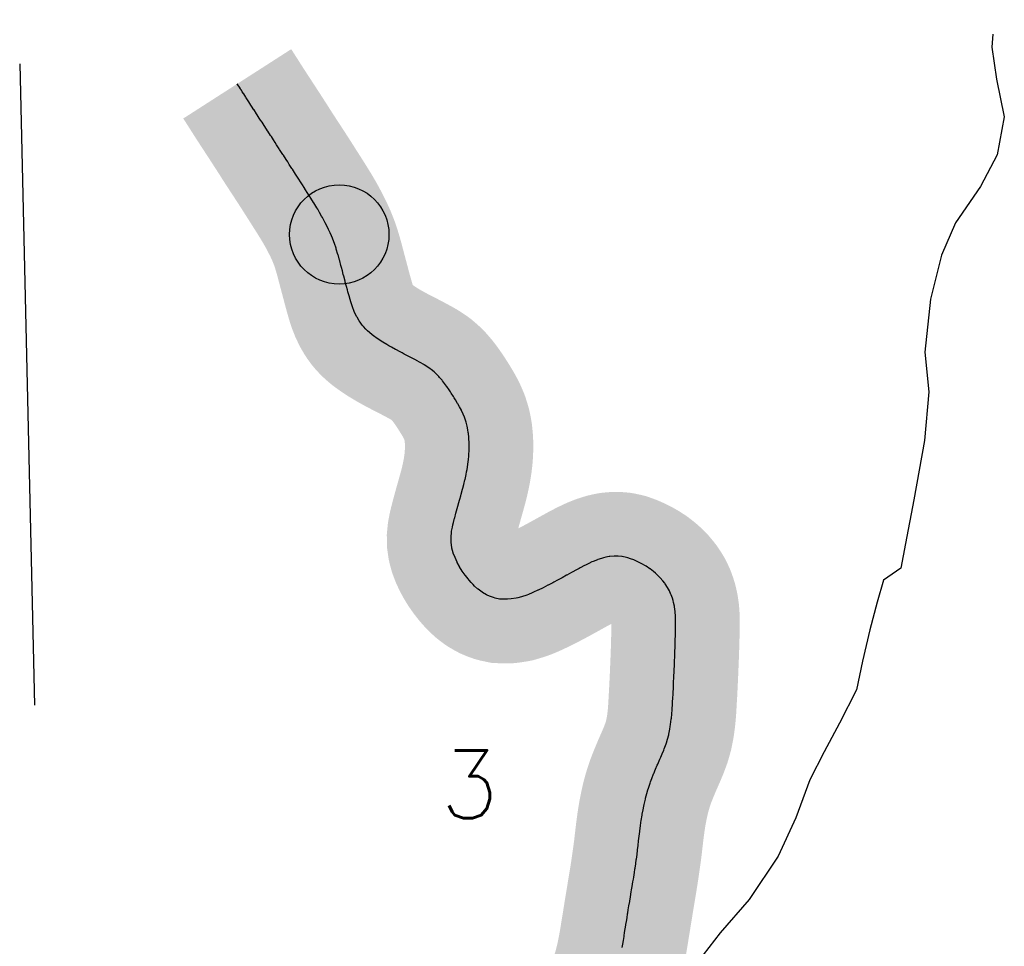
# Model space of a CAD drawing. Header units: feet. Extents: x 18803 to 104580, y -6601 to 116448.
# Tile 54 of 95: x 34342 to 38179, y 111957 to 115568. Entities that reach past the tile are written whole.
import ezdxf

# ---------------------------------------------------------------- set-up
doc = ezdxf.new("R2010")
doc.units = ezdxf.units.FT
doc.header["$LTSCALE"] = 100
doc.header["$MEASUREMENT"] = 0
doc.linetypes.add('DASHED', pattern=[0.75, 0.5, -0.25])
doc.layers.get('0').update_dxf_attribs({"color": 253})
for name, color, linetype in [('ELPC BOLD TITLE SHEET', 3, 'Continuous'), ('ELPC-XIST', 6, 'Continuous'), ('ELRGOV-SECTION', 253, 'DASHED'), ('ESR-MONS', 2, 'Continuous'), ('ET-SEC NUMBS', 253, 'Continuous'), ('SL-VICINITY MAP', 2, 'Continuous')]:
    doc.layers.add(name, color=color, linetype=linetype)
doc.styles.add('L2640', font='simplex.shx', dxfattribs={"height": 264})

# ---------------------------------------------------------------- blocks, each defined once
blk = doc.blocks.new('escor')
h = blk.add_hatch(color=155)
edge = h.paths.add_edge_path()
edge.add_arc((0, 0), 0.07333333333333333, 0, 360)
blk.add_circle((0, 0), 0.07333333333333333)

msp = doc.modelspace()

# ---------------------------------------------------------------- linework, layer by layer
at = {"layer": 'ELPC BOLD TITLE SHEET', "const_width": 500}
msp.add_lwpolyline([(36575.29353659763, 111704.5787078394), (36586.25096192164, 111717.4465250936), (36594.83213258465, 111727.4185110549), (36597.07441522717, 111730.1790399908), (36606.97685061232, 111742.5767950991), (36616.36087625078, 111754.8362950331), (36624.28946804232, 111766.50200505), (36632.08964481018, 111778.5804205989), (36637.35471465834, 111787.1072995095), (36639.45807423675, 111791.0961242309), (36646.00429565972, 111804.1340380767), (36651.94219797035, 111816.7079748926), (36655.17611000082, 111823.9182183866), (36656.98500776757, 111828.6887840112), (36661.9719985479, 111842.4738812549), (36666.68998090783, 111856.7838790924), (36669.18832052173, 111864.846643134), (36671.02841400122, 111871.5236751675), (36675.01291600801, 111886.664387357), (36678.93648444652, 111902.0369543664), (36680.31866962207, 111907.7249062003), (36682.44563695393, 111917.6423707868), (36685.78299282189, 111933.4585647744), (36688.92160400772, 111949.1220196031), (36689.54769549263, 111952.432922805), (36691.71554488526, 111964.7681946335), (36694.35781265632, 111980.2220368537), (36696.907887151, 111995.6757590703), (36697.22356200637, 111997.5341424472), (36699.32026898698, 112010.5629358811), (36701.66103403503, 112025.2435328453), (36704.04772910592, 112039.5311733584), (36704.5539020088, 112042.6424266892), (36706.40712497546, 112053.8352289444), (36708.68355383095, 112068.348599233), (36711.06036570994, 112083.2369857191), (36711.81375223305, 112087.8372390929), (36713.56390094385, 112098.7356341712), (36716.22862812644, 112114.9955541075), (36719.08125639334, 112132.2389052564), (36719.19991451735, 112132.9684762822), (36722.08779249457, 112150.4670399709), (36725.24759766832, 112169.8155835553), (36726.43111258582, 112176.897244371), (36728.55639836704, 112189.6224497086), (36731.69770104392, 112208.6247907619), (36733.25779750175, 112218.3296964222), (36734.56949003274, 112226.6854765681), (36737.32272480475, 112244.1934521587), (36739.42133719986, 112257.4450600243), (36739.99722339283, 112261.3782683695), (36742.48565983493, 112278.8670271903), (36744.76497575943, 112294.8399492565), (36745.06160423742, 112296.9335525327), (36747.58780007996, 112315.2150292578), (36749.73777972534, 112331.37461693), (36749.95806868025, 112333.079555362), (36752.13107376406, 112350.5491359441), (36754.03181363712, 112367.8997223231), (36756.23788066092, 112386.6106577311), (36758.31483291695, 112404.1911173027), (36758.60351211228, 112406.5348368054), (36761.26137116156, 112426.8468769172), (36762.97019777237, 112439.2295307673), (36764.15817256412, 112447.2669337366), (36767.35712889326, 112467.7073462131), (36768.02028944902, 112471.6875471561), (36771.11631387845, 112488.4053041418), (36773.99188936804, 112502.944627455), (36775.39729060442, 112509.5485773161), (36780.17763351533, 112530.9756039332), (36781.09384088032, 112534.8062374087), (36785.69658914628, 112552.2100942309), (36789.81824877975, 112566.4295232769), (36791.81372954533, 112572.7767085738), (36798.30930247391, 112592.5966615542), (36800.18750954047, 112598.0255868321), (36805.28886243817, 112611.5071629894), (36812.45777915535, 112629.5939904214), (36812.66346671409, 112630.0982622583), (36820.06766843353, 112647.7555793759), (36826.23204694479, 112662.4875488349), (36828.11055757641, 112666.782442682), (36836.86141206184, 112686.7266794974), (36839.85319039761, 112693.5762152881), (36845.42890557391, 112706.5526761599), (36851.47803052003, 112721.071401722), (36853.45411365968, 112726.1634934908), (36860.69609404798, 112745.5798255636), (36862.20651749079, 112749.8471822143), (36866.65724905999, 112764.7143235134), (36871.00373540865, 112780.8399897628), (36871.62786965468, 112783.622333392), (36875.43352183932, 112802.7072744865), (36877.32405622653, 112813.5557086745), (36878.57561973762, 112821.9882273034), (36881.14368848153, 112841.6581291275), (36881.70475573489, 112846.5272359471), (36883.15779469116, 112861.3350136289), (36884.54796688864, 112879.3727868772), (36884.6662783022, 112881.1755212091), (36885.82317429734, 112901.2911629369), (36886.49233073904, 112912.7365084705), (36886.96461104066, 112921.7983178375), (36888.20325389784, 112942.5100727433), (36888.43462745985, 112946.7310725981), (36889.27413746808, 112963.3332675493), (36889.98608805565, 112977.9153934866), (36890.29705301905, 112984.5837144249), (36891.29502986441, 113005.9970828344), (36891.40437720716, 113008.314092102), (36892.24428753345, 113027.3980595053), (36892.62539035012, 113036.8026035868), (36893.08579284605, 113048.1564070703), (36893.77740073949, 113065.2873448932), (36893.8902782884, 113067.7606634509), (36894.62876229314, 113086.2294124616), (36894.96115149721, 113094.420745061), (36895.30266043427, 113104.751835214), (36895.30365832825, 113104.7841690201), (36895.3047177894, 113104.8162259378), (36895.88920642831, 113123.7572053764), (36895.92579791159, 113124.944622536), (36896.47373619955, 113143.0721979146), (36896.81805841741, 113156.3288180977), (36897.02875968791, 113162.779390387), (36897.62550538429, 113182.8844270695), (36897.68913278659, 113185.2241822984), (36898.04374731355, 113203.116541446), (36898.17774107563, 113213.2172634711), (36898.05457309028, 113223.2891136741), (36897.68240362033, 113239.4920767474), (36897.52411320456, 113242.9543478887), (36896.21256609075, 113261.5986027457), (36893.63872447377, 113280.0441939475), (36893.17507240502, 113282.6716542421), (36889.92821723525, 113297.3221862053), (36888.10350930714, 113304.5036472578), (36885.27842325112, 113313.6325628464), (36880.7108922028, 113326.7790693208), (36879.94904451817, 113328.6736842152), (36873.66632246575, 113342.3639000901), (36870.06718148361, 113349.3557980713), (36866.31709304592, 113355.6310239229), (36857.56580058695, 113369.0962951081), (36855.5037878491, 113372.0550718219), (36847.69176604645, 113381.8871752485), (36838.28123518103, 113393.1128402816), (36837.04675199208, 113394.3921199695), (36824.74404098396, 113406.3436066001), (36819.30118270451, 113411.3434307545), (36811.40106691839, 113417.9809839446), (36798.85362602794, 113427.7450347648), (36797.60761420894, 113428.6202331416), (36783.31832410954, 113437.9580101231), (36777.60181814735, 113441.4058327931), (36768.61754345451, 113446.4781201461), (36756.52326221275, 113452.8446460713), (36753.48007040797, 113454.3429990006), (36737.88188092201, 113461.5248110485), (36734.86400109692, 113462.8231211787), (36722.09793206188, 113467.7084294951), (36712.0119620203, 113471.1780633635), (36706.25137773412, 113472.65748413), (36690.29063593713, 113476.0112919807), (36688.02980199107, 113476.3847405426), (36674.2581326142, 113477.538052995), (36663.17932215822, 113477.9032523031), (36658.22149745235, 113477.7111675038), (36642.23512387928, 113476.3798602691), (36639.21159038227, 113475.9481827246), (36626.1786116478, 113473.3326341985), (36617.23512384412, 113471.2091506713), (36609.68172512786, 113469.0101230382), (36595.1178824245, 113464.2772601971), (36593.07337580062, 113463.5184972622), (36576.42517287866, 113456.8198174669), (36572.11916320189, 113454.9528084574), (36559.88693720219, 113449.274867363), (36546.98065751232, 113443.018862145), (36543.41715267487, 113441.2147632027), (36526.61032236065, 113432.3938026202), (36521.91879342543, 113429.9188895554), (36509.34234225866, 113423.0611983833), (36497.28969258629, 113416.411037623), (36491.80167368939, 113413.3813144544), (36473.88256805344, 113403.4462459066), (36472.74785002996, 113402.8225791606), (36472.74077582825, 113402.8186970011), (36472.73209698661, 113402.8139269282), (36455.71823723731, 113393.4770678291), (36455.70275693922, 113393.4685466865), (36455.68682488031, 113393.4598034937), (36448.1813434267, 113389.328391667), (36437.48289014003, 113383.4948230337), (36423.73007340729, 113376.0546431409), (36419.11013152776, 113373.6235017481), (36400.95854033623, 113364.2437029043), (36400.46108768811, 113363.9874703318), (36381.54857789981, 113354.4369079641), (36362.75105265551, 113345.3342763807), (36361.34351656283, 113344.6662761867), (36343.942176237, 113336.5332291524), (36339.65556639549, 113334.6083233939), (36324.96364171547, 113328.5017636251), (36317.94734902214, 113325.9237243), (36296.87913657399, 113319.0555168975), (36283.71827431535, 113315.2162976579), (36277.31789970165, 113313.9343204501), (36256.6650360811, 113310.7547466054), (36243.41281048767, 113309.4228310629), (36234.39910807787, 113309.3182238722), (36211.82279355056, 113310.455775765), (36194.57080270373, 113314.0804842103), (36188.31600551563, 113315.7939644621), (36177.03032582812, 113319.8460821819), (36165.78711064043, 113324.6459657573), (36160.52098628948, 113327.3724785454), (36144.97879925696, 113336.4055457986), (36144.14449747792, 113336.960347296), (36128.50427541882, 113348.5663449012), (36126.16828951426, 113350.4908959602), (36114.41796175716, 113361.1908335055), (36108.74047918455, 113366.7690091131), (36101.4485716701, 113374.6861869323), (36093.10940907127, 113384.2303262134), (36089.34164063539, 113388.8002103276), (36078.96482282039, 113402.116275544), (36077.78149822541, 113403.7150016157), (36066.66207010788, 113419.4784430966), (36056.44067926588, 113435.9829393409), (36055.99419948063, 113436.7615506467), (36046.93654485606, 113453.4076338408), (36046.5193425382, 113454.2396326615), (36038.37750479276, 113471.8599207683), (36031.56440480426, 113489.7426310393), (36031.28581589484, 113490.6458305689), (36026.32982142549, 113508.8796948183), (36025.97096097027, 113510.6451184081), (36023.13366133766, 113530.6727723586), (36022.80271838, 113551.7619587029), (36024.66611223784, 113571.4274286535), (36025.1672833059, 113574.9188344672), (36028.2330817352, 113590.7295024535), (36030.0687435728, 113599.345855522), (36032.48316927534, 113609.1692781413), (36036.77720898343, 113625.7808695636), (36037.1312861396, 113627.1086900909), (36041.91946293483, 113644.900411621), (36044.3340464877, 113653.9349874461), (36046.76394682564, 113662.7749120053), (36051.84650595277, 113680.9715540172), (36052.37884385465, 113682.8911025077), (36057.10961651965, 113699.564201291), (36060.74598735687, 113712.490169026), (36062.47331782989, 113718.7827580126), (36067.82442576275, 113738.0518191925), (36069.1945186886, 113743.1185399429), (36072.8217207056, 113757.26451648), (36077.04976618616, 113774.479805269), (36077.5086073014, 113776.4633177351), (36081.66491710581, 113795.7525107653), (36083.75410069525, 113805.9869591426), (36085.30827529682, 113814.9714778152), (36088.29559291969, 113834.3437348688), (36088.65254760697, 113836.6222888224), (36090.69230871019, 113853.5479579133), (36091.93707465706, 113867.1339296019), (36092.28733299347, 113872.2911203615), (36093.12718659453, 113890.4543175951), (36093.296594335, 113897.5576964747), (36093.2867470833, 113908.3134977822), (36093.01427536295, 113925.0765835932), (36092.89369555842, 113928.873399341), (36091.95677992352, 113940.6627537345), (36090.50364683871, 113955.6249927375), (36090.0104811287, 113959.6321320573), (36088.26667506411, 113969.9323696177), (36085.35257202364, 113984.6887216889), (36084.20962939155, 113989.672408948), (36081.24781933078, 113999.955558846), (36076.30451191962, 114015.7230673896), (36074.89971443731, 114019.6911723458), (36070.17093890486, 114030.9562318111), (36063.68790946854, 114045.3618050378), (36063.2023854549, 114046.3612569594), (36056.40844770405, 114059.1691429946), (36049.71786868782, 114071.2604335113), (36048.71350717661, 114072.9533899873), (36040.40883116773, 114086.6154595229), (36035.28579569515, 114094.951286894), (36032.04014219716, 114100.1028251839), (36023.6470982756, 114113.1938819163), (36020.75979171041, 114117.6048998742), (36015.11059004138, 114126.0220463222), (36006.34982563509, 114138.6857734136), (36005.29583362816, 114140.1654452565), (35997.28868727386, 114151.0033992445), (35989.90154738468, 114160.6829628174), (35988.053324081, 114162.927584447), (35978.44442552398, 114174.1562999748), (35975.595499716, 114177.3391525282), (35968.13448630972, 114184.9626012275), (35960.65405996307, 114192.2277761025), (35957.1703181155, 114195.3821731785), (35945.57831760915, 114205.2110935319), (35942.13746862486, 114207.8372441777), (35932.34296341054, 114214.3512559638), (35918.21543969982, 114223.6626103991), (35916.95128899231, 114224.4500887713), (35903.12824803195, 114232.2491471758), (35888.38960400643, 114240.218379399), (35887.52563157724, 114240.6833487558), (35871.94140495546, 114248.9762200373), (35859.02016516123, 114255.7268621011), (35856.31745122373, 114257.1248839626), (35840.39369326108, 114265.2594904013), (35832.40750503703, 114269.3531072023), (35824.1811519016, 114273.6030319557), (35807.63581759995, 114282.3057791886), (35806.35993590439, 114282.9922862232), (35790.67344193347, 114291.6556258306), (35780.8823404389, 114297.1942863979), (35773.01900726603, 114301.7836053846), (35756.83149552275, 114311.5552631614), (35755.16643970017, 114312.5966072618), (35737.83885977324, 114323.9683432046), (35734.94496333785, 114325.9343641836), (35721.15236359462, 114335.8634068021), (35714.97338957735, 114340.5568198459), (35705.29980686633, 114348.625975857), (35697.02142277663, 114356.0574257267), (35690.52856888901, 114362.4994828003), (35681.41262635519, 114372.3854145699), (35676.9388162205, 114377.7824793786), (35668.20993803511, 114389.6373523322), (35665.07056854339, 114394.4526052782), (35656.83385155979, 114408.4601806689), (35654.92566948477, 114412.0806896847), (35645.959207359, 114430.6740042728), (35638.58834583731, 114449.455196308), (35635.90592698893, 114457.0633180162), (35632.29613868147, 114468.7154356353), (35627.1799888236, 114486.2571963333), (35626.664049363, 114488.0645571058), (35621.16413868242, 114507.8616741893), (35618.95581339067, 114515.9964000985), (35615.72794061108, 114528.0789317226), (35611.00787160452, 114545.8333424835), (35610.26570181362, 114548.6068620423), (35604.85543897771, 114569.1112574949), (35603.14954282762, 114575.4412563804), (35599.4132242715, 114589.6301406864), (35595.90952506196, 114602.8199335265), (35593.89555671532, 114610.5049562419), (35589.33158957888, 114627.8850874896), (35588.35025210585, 114631.5454683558), (35582.5146109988, 114652.5953888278), (35582.40915396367, 114652.9597662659), (35575.89808267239, 114674.5011345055), (35574.71070291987, 114678.2513844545), (35568.69330727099, 114695.7802561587), (35566.32056748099, 114702.2753808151), (35560.61926383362, 114716.782563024), (35556.89388230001, 114725.7594577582), (35551.76798223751, 114737.232262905), (35545.62176371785, 114750.5317897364), (35542.42312883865, 114757.0734832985), (35532.64391664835, 114776.5056148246), (35532.42275837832, 114776.9312790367), (35521.68952898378, 114797.1012566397), (35518.54213297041, 114802.8134132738), (35510.76919372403, 114816.6223583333), (35503.31932922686, 114829.3853958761), (35499.60962296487, 114835.5846514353), (35488.23171122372, 114854.1361447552), (35486.88916109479, 114856.3155120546), (35476.78089042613, 114872.5403016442), (35470.11621000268, 114883.0894575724), (35465.19576960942, 114890.7903995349), (35453.48375625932, 114909.2572375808), (35453.16593223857, 114909.755987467), (35441.58839117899, 114927.9110923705), (35436.46102628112, 114936.0031559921), (35429.59969708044, 114946.8628858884), (35419.46063693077, 114962.8512817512), (35417.43855455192, 114965.9980362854), (35405.03850411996, 114985.1824340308), (35402.94380571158, 114988.4180324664), (35392.55404839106, 115004.3796143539), (35386.32437194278, 115013.9498000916), (35380.0264269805, 115023.6076189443), (35380.01615492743, 115023.6233228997), (35380.00574716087, 115023.6392833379), (35369.51979246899, 115039.6705492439), (35367.48580748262, 115042.7702976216), (35354.99665013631, 115061.842396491), (35353.08430566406, 115064.8043617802), (35342.81463868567, 115080.8225910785), (35337.55990332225, 115089.1716516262), (35331.01283099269, 115099.589485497), (35322.75886960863, 115112.3418503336), (35322.73964910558, 115112.3717115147), (35322.72011981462, 115112.4018846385), (35319.48803633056, 115117.4234951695), (35308.64097591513, 115134.227653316), (35308.25586048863, 115134.8220960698), (35297.3660083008, 115151.6228386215), (35294.58018368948, 115155.9089050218), (35286.51001382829, 115168.282168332), (35280.66997307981, 115177.2403107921), (35275.81690470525, 115184.6947746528), (35267.37260233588, 115197.7072689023), (35265.38758940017, 115200.7455109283), (35255.22069187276, 115216.3038857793), (35254.77366092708, 115216.9875582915), (35245.07097637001, 115231.7862512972), (35243.03528416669, 115234.9015295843), (35234.97127928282, 115247.4678914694), (35232.48270376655, 115251.349603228), (35224.55212267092, 115263.8162407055), (35222.93092533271, 115266.3592284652), (35215.15131567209, 115278.5993601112), (35213.58506650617, 115281.0547663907), (35209.40914267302, 115287.6249233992), (35206.0462716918, 115292.876964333), (35205.46826193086, 115293.8100296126), (35203.89886293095, 115296.2580825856), (35202.68607646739, 115298.1748306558), (35198.35613780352, 115305.0000210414), (35198.20918292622, 115305.2291073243), (35192.00764878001, 115314.790387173), (35189.8426968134, 115318.1612971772)], dxfattribs=at)
at = {"layer": 'ELPC-XIST'}
msp.add_lwpolyline([(36689.54769549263, 111952.432922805), (36691.71554488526, 111964.7681946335), (36694.35781265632, 111980.2220368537), (36696.907887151, 111995.6757590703), (36697.22356200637, 111997.5341424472), (36699.32026898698, 112010.5629358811), (36701.66103403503, 112025.2435328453), (36704.04772910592, 112039.5311733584), (36704.5539020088, 112042.6424266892), (36706.40712497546, 112053.8352289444), (36708.68355383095, 112068.348599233), (36711.06036570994, 112083.2369857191), (36711.81375223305, 112087.8372390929), (36713.56390094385, 112098.7356341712), (36716.22862812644, 112114.9955541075), (36719.08125639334, 112132.2389052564), (36719.19991451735, 112132.9684762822), (36722.08779249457, 112150.4670399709), (36725.24759766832, 112169.8155835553), (36726.43111258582, 112176.897244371), (36728.55639836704, 112189.6224497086), (36731.69770104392, 112208.6247907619), (36733.25779750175, 112218.3296964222), (36734.56949003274, 112226.6854765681), (36737.32272480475, 112244.1934521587), (36739.42133719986, 112257.4450600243), (36739.99722339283, 112261.3782683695), (36742.48565983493, 112278.8670271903), (36744.76497575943, 112294.8399492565), (36745.06160423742, 112296.9335525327), (36747.58780007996, 112315.2150292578), (36749.73777972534, 112331.37461693), (36749.95806868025, 112333.079555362), (36752.13107376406, 112350.5491359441), (36754.03181363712, 112367.8997223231), (36756.23788066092, 112386.6106577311), (36758.31483291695, 112404.1911173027), (36758.60351211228, 112406.5348368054), (36761.26137116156, 112426.8468769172), (36762.97019777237, 112439.2295307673), (36764.15817256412, 112447.2669337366), (36767.35712889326, 112467.7073462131), (36768.02028944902, 112471.6875471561), (36771.11631387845, 112488.4053041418), (36773.99188936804, 112502.944627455), (36775.39729060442, 112509.5485773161), (36780.17763351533, 112530.9756039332), (36781.09384088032, 112534.8062374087), (36785.69658914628, 112552.2100942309), (36789.81824877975, 112566.4295232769), (36791.81372954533, 112572.7767085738), (36798.30930247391, 112592.5966615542), (36800.18750954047, 112598.0255868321), (36805.28886243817, 112611.5071629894), (36812.45777915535, 112629.5939904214), (36812.66346671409, 112630.0982622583), (36820.06766843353, 112647.7555793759), (36826.23204694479, 112662.4875488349), (36828.11055757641, 112666.782442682), (36836.86141206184, 112686.7266794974), (36839.85319039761, 112693.5762152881), (36845.42890557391, 112706.5526761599), (36851.47803052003, 112721.071401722), (36853.45411365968, 112726.1634934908), (36860.69609404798, 112745.5798255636), (36862.20651749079, 112749.8471822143), (36866.65724905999, 112764.7143235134), (36871.00373540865, 112780.8399897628), (36871.62786965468, 112783.622333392), (36875.43352183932, 112802.7072744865), (36877.32405622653, 112813.5557086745), (36878.57561973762, 112821.9882273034), (36881.14368848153, 112841.6581291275), (36881.70475573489, 112846.5272359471), (36883.15779469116, 112861.3350136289), (36884.54796688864, 112879.3727868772), (36884.6662783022, 112881.1755212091), (36885.82317429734, 112901.2911629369), (36886.49233073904, 112912.7365084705), (36886.96461104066, 112921.7983178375), (36888.20325389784, 112942.5100727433), (36888.43462745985, 112946.7310725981), (36889.27413746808, 112963.3332675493), (36889.98608805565, 112977.9153934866), (36890.29705301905, 112984.5837144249), (36891.29502986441, 113005.9970828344), (36891.40437720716, 113008.314092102), (36892.24428753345, 113027.3980595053), (36892.62539035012, 113036.8026035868), (36893.08579284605, 113048.1564070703), (36893.77740073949, 113065.2873448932), (36893.8902782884, 113067.7606634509), (36894.62876229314, 113086.2294124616), (36894.96115149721, 113094.420745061), (36895.30266043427, 113104.751835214), (36895.30365832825, 113104.7841690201), (36895.3047177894, 113104.8162259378), (36895.88920642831, 113123.7572053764), (36895.92579791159, 113124.944622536), (36896.47373619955, 113143.0721979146), (36896.81805841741, 113156.3288180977), (36897.02875968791, 113162.779390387), (36897.62550538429, 113182.8844270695), (36897.68913278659, 113185.2241822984), (36898.04374731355, 113203.116541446), (36898.17774107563, 113213.2172634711), (36898.05457309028, 113223.2891136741), (36897.68240362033, 113239.4920767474), (36897.52411320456, 113242.9543478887), (36896.21256609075, 113261.5986027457), (36893.63872447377, 113280.0441939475), (36893.17507240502, 113282.6716542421), (36889.92821723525, 113297.3221862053), (36888.10350930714, 113304.5036472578), (36885.27842325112, 113313.6325628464), (36880.7108922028, 113326.7790693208), (36879.94904451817, 113328.6736842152), (36873.66632246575, 113342.3639000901), (36870.06718148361, 113349.3557980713), (36866.31709304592, 113355.6310239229), (36857.56580058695, 113369.0962951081), (36855.5037878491, 113372.0550718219), (36847.69176604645, 113381.8871752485), (36838.28123518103, 113393.1128402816), (36837.04675199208, 113394.3921199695), (36824.74404098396, 113406.3436066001), (36819.30118270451, 113411.3434307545), (36811.40106691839, 113417.9809839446), (36798.85362602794, 113427.7450347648), (36797.60761420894, 113428.6202331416), (36783.31832410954, 113437.9580101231), (36777.60181814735, 113441.4058327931), (36768.61754345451, 113446.4781201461), (36756.52326221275, 113452.8446460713), (36753.48007040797, 113454.3429990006), (36737.88188092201, 113461.5248110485), (36734.86400109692, 113462.8231211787), (36722.09793206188, 113467.7084294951), (36712.0119620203, 113471.1780633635), (36706.25137773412, 113472.65748413), (36690.29063593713, 113476.0112919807), (36688.02980199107, 113476.3847405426), (36674.2581326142, 113477.538052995), (36663.17932215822, 113477.9032523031), (36658.22149745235, 113477.7111675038), (36642.23512387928, 113476.3798602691), (36639.21159038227, 113475.9481827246), (36626.1786116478, 113473.3326341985), (36617.23512384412, 113471.2091506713), (36609.68172512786, 113469.0101230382), (36595.1178824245, 113464.2772601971), (36593.07337580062, 113463.5184972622), (36576.42517287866, 113456.8198174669), (36572.11916320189, 113454.9528084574), (36559.88693720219, 113449.274867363), (36546.98065751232, 113443.018862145), (36543.41715267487, 113441.2147632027), (36526.61032236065, 113432.3938026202), (36521.91879342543, 113429.9188895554), (36509.34234225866, 113423.0611983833), (36497.28969258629, 113416.411037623), (36491.80167368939, 113413.3813144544), (36473.88256805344, 113403.4462459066), (36472.74785002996, 113402.8225791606), (36472.74077582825, 113402.8186970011), (36472.73209698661, 113402.8139269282), (36455.71823723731, 113393.4770678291), (36455.70275693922, 113393.4685466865), (36455.68682488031, 113393.4598034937), (36448.1813434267, 113389.328391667), (36437.48289014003, 113383.4948230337), (36423.73007340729, 113376.0546431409), (36419.11013152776, 113373.6235017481), (36400.95854033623, 113364.2437029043), (36400.46108768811, 113363.9874703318), (36381.54857789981, 113354.4369079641), (36362.75105265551, 113345.3342763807), (36361.34351656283, 113344.6662761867), (36343.942176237, 113336.5332291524), (36339.65556639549, 113334.6083233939), (36324.96364171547, 113328.5017636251), (36317.94734902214, 113325.9237243), (36296.87913657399, 113319.0555168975), (36283.71827431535, 113315.2162976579), (36277.31789970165, 113313.9343204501), (36256.6650360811, 113310.7547466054), (36243.41281048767, 113309.4228310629), (36234.39910807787, 113309.3182238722), (36211.82279355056, 113310.455775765), (36194.57080270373, 113314.0804842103), (36188.31600551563, 113315.7939644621), (36177.03032582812, 113319.8460821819), (36165.78711064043, 113324.6459657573), (36160.52098628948, 113327.3724785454), (36144.97879925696, 113336.4055457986), (36144.14449747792, 113336.960347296), (36128.50427541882, 113348.5663449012), (36126.16828951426, 113350.4908959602), (36114.41796175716, 113361.1908335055), (36108.74047918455, 113366.7690091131), (36101.4485716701, 113374.6861869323), (36093.10940907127, 113384.2303262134), (36089.34164063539, 113388.8002103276), (36078.96482282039, 113402.116275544), (36077.78149822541, 113403.7150016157), (36066.66207010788, 113419.4784430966), (36056.44067926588, 113435.9829393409), (36055.99419948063, 113436.7615506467), (36046.93654485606, 113453.4076338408), (36046.5193425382, 113454.2396326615), (36038.37750479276, 113471.8599207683), (36031.56440480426, 113489.7426310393), (36031.28581589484, 113490.6458305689), (36026.32982142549, 113508.8796948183), (36025.97096097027, 113510.6451184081), (36023.13366133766, 113530.6727723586), (36022.80271838, 113551.7619587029), (36024.66611223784, 113571.4274286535), (36025.1672833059, 113574.9188344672), (36028.2330817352, 113590.7295024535), (36030.0687435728, 113599.345855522), (36032.48316927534, 113609.1692781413), (36036.77720898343, 113625.7808695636), (36037.1312861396, 113627.1086900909), (36041.91946293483, 113644.900411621), (36044.3340464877, 113653.9349874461), (36046.76394682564, 113662.7749120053), (36051.84650595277, 113680.9715540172), (36052.37884385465, 113682.8911025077), (36057.10961651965, 113699.564201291), (36060.74598735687, 113712.490169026), (36062.47331782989, 113718.7827580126), (36067.82442576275, 113738.0518191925), (36069.1945186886, 113743.1185399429), (36072.8217207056, 113757.26451648), (36077.04976618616, 113774.479805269), (36077.5086073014, 113776.4633177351), (36081.66491710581, 113795.7525107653), (36083.75410069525, 113805.9869591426), (36085.30827529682, 113814.9714778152), (36088.29559291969, 113834.3437348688), (36088.65254760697, 113836.6222888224), (36090.69230871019, 113853.5479579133), (36091.93707465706, 113867.1339296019), (36092.28733299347, 113872.2911203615), (36093.12718659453, 113890.4543175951), (36093.296594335, 113897.5576964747), (36093.2867470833, 113908.3134977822), (36093.01427536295, 113925.0765835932), (36092.89369555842, 113928.873399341), (36091.95677992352, 113940.6627537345), (36090.50364683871, 113955.6249927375), (36090.0104811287, 113959.6321320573), (36088.26667506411, 113969.9323696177), (36085.35257202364, 113984.6887216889), (36084.20962939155, 113989.672408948), (36081.24781933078, 113999.955558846), (36076.30451191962, 114015.7230673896), (36074.89971443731, 114019.6911723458), (36070.17093890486, 114030.9562318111), (36063.68790946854, 114045.3618050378), (36063.2023854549, 114046.3612569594), (36056.40844770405, 114059.1691429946), (36049.71786868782, 114071.2604335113), (36048.71350717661, 114072.9533899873), (36040.40883116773, 114086.6154595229), (36035.28579569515, 114094.951286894), (36032.04014219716, 114100.1028251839), (36023.6470982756, 114113.1938819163), (36020.75979171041, 114117.6048998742), (36015.11059004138, 114126.0220463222), (36006.34982563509, 114138.6857734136), (36005.29583362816, 114140.1654452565), (35997.28868727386, 114151.0033992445), (35989.90154738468, 114160.6829628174), (35988.053324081, 114162.927584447), (35978.44442552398, 114174.1562999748), (35975.595499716, 114177.3391525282), (35968.13448630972, 114184.9626012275), (35960.65405996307, 114192.2277761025), (35957.1703181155, 114195.3821731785), (35945.57831760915, 114205.2110935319), (35942.13746862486, 114207.8372441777), (35932.34296341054, 114214.3512559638), (35918.21543969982, 114223.6626103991), (35916.95128899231, 114224.4500887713), (35903.12824803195, 114232.2491471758), (35888.38960400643, 114240.218379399), (35887.52563157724, 114240.6833487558), (35871.94140495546, 114248.9762200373), (35859.02016516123, 114255.7268621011), (35856.31745122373, 114257.1248839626), (35840.39369326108, 114265.2594904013), (35832.40750503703, 114269.3531072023), (35824.1811519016, 114273.6030319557), (35807.63581759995, 114282.3057791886), (35806.35993590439, 114282.9922862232), (35790.67344193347, 114291.6556258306), (35780.8823404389, 114297.1942863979), (35773.01900726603, 114301.7836053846), (35756.83149552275, 114311.5552631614), (35755.16643970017, 114312.5966072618), (35737.83885977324, 114323.9683432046), (35734.94496333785, 114325.9343641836), (35721.15236359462, 114335.8634068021), (35714.97338957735, 114340.5568198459), (35705.29980686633, 114348.625975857), (35697.02142277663, 114356.0574257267), (35690.52856888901, 114362.4994828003), (35681.41262635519, 114372.3854145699), (35676.9388162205, 114377.7824793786), (35668.20993803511, 114389.6373523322), (35665.07056854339, 114394.4526052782), (35656.83385155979, 114408.4601806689), (35654.92566948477, 114412.0806896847), (35645.959207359, 114430.6740042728), (35638.58834583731, 114449.455196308), (35635.90592698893, 114457.0633180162), (35632.29613868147, 114468.7154356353), (35627.1799888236, 114486.2571963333), (35626.664049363, 114488.0645571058), (35621.16413868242, 114507.8616741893), (35618.95581339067, 114515.9964000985), (35615.72794061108, 114528.0789317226), (35611.00787160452, 114545.8333424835), (35610.26570181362, 114548.6068620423), (35604.85543897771, 114569.1112574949), (35603.14954282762, 114575.4412563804), (35599.4132242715, 114589.6301406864), (35595.90952506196, 114602.8199335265), (35593.89555671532, 114610.5049562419), (35589.33158957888, 114627.8850874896), (35588.35025210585, 114631.5454683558), (35582.5146109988, 114652.5953888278), (35582.40915396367, 114652.9597662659), (35575.89808267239, 114674.5011345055), (35574.71070291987, 114678.2513844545), (35568.69330727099, 114695.7802561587), (35566.32056748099, 114702.2753808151), (35560.61926383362, 114716.782563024), (35556.89388230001, 114725.7594577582), (35551.76798223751, 114737.232262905), (35545.62176371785, 114750.5317897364), (35542.42312883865, 114757.0734832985), (35532.64391664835, 114776.5056148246), (35532.42275837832, 114776.9312790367), (35521.68952898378, 114797.1012566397), (35518.54213297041, 114802.8134132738), (35510.76919372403, 114816.6223583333), (35503.31932922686, 114829.3853958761), (35499.60962296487, 114835.5846514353), (35488.23171122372, 114854.1361447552), (35486.88916109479, 114856.3155120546), (35476.78089042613, 114872.5403016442), (35470.11621000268, 114883.0894575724), (35465.19576960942, 114890.7903995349), (35453.48375625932, 114909.2572375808), (35453.16593223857, 114909.755987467), (35441.58839117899, 114927.9110923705), (35436.46102628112, 114936.0031559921), (35429.59969708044, 114946.8628858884), (35419.46063693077, 114962.8512817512), (35417.43855455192, 114965.9980362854), (35405.03850411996, 114985.1824340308), (35402.94380571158, 114988.4180324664), (35392.55404839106, 115004.3796143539), (35386.32437194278, 115013.9498000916), (35380.0264269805, 115023.6076189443), (35380.01615492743, 115023.6233228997), (35380.00574716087, 115023.6392833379), (35369.51979246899, 115039.6705492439), (35367.48580748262, 115042.7702976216), (35354.99665013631, 115061.842396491), (35353.08430566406, 115064.8043617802), (35342.81463868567, 115080.8225910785), (35337.55990332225, 115089.1716516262), (35331.01283099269, 115099.589485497), (35322.75886960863, 115112.3418503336), (35322.73964910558, 115112.3717115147), (35322.72011981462, 115112.4018846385), (35319.48803633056, 115117.4234951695), (35308.64097591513, 115134.227653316), (35308.25586048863, 115134.8220960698), (35297.3660083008, 115151.6228386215), (35294.58018368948, 115155.9089050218), (35286.51001382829, 115168.282168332), (35280.66997307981, 115177.2403107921), (35275.81690470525, 115184.6947746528), (35267.37260233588, 115197.7072689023), (35265.38758940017, 115200.7455109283), (35255.22069187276, 115216.3038857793), (35254.77366092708, 115216.9875582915), (35245.07097637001, 115231.7862512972), (35243.03528416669, 115234.9015295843), (35234.97127928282, 115247.4678914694), (35232.48270376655, 115251.349603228), (35224.55212267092, 115263.8162407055), (35222.93092533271, 115266.3592284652), (35215.15131567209, 115278.5993601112), (35213.58506650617, 115281.0547663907), (35209.40914267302, 115287.6249233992), (35206.0462716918, 115292.876964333), (35205.46826193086, 115293.8100296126), (35203.89886293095, 115296.2580825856), (35202.68607646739, 115298.1748306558), (35198.35613780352, 115305.0000210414), (35198.20918292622, 115305.2291073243), (35192.00764878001, 115314.790387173), (35189.8426968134, 115318.1612971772)], dxfattribs=at)
at = {"layer": 'ELRGOV-SECTION', "ltscale": 50}
msp.add_line((34342.12000546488, 115396.0110712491), (34606.00614953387, 104071.669216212), dxfattribs=at)
at = {"layer": 'SL-VICINITY MAP'}
msp.add_lwpolyline([(38133.93386176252, 115512.3395800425), (38129.73899732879, 115460.7764840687), (38148.77319098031, 115336.3680179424), (38178.80270482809, 115189.1510369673), (38151.02992304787, 115041.0940444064), (38085.54373508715, 114918.7384725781), (37988.75243717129, 114776.2408414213), (37933.97552687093, 114650.7597157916), (37890.95411721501, 114479.5128183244), (37869.747521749, 114272.4898949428), (37884.2900389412, 114118.485476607), (37868.19227911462, 113927.9427289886), (37826.22582667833, 113697.6498087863), (37794.06285053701, 113526.5607114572), (37775.33596425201, 113431.134159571), (37707.93315652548, 113384.2180200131), (37683.74884948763, 113298.5557171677), (37654.58385925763, 113189.8527282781), (37626.39688249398, 113068.039207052), (37602.39713589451, 112956.1300957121), (37537.20312505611, 112827.2163972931), (37476.92112024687, 112714.780014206), (37421.47937701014, 112605.6951585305), (37366.83935339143, 112457.2477179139), (37297.01064482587, 112308.5795478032), (37185.05119772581, 112139.6119949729), (37072.09320139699, 112010.0041666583), (37005.45930835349, 111923.7249654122)], dxfattribs=at)

# ---------------------------------------------------------------- block references
at = {"layer": 'ESR-MONS', "xscale": 2640, "yscale": 2640, "zscale": 2640}
msp.add_blockref('escor', (35587.40299999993, 114731.1410000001), dxfattribs=at)

# ---------------------------------------------------------------- texts
at = {"layer": 'ET-SEC NUMBS', "style": 'L2640'}
msp.add_text('3', height=264, dxfattribs=at).set_placement((35981.58233800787, 112456.1510519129))

doc.saveas('drawing.dxf')
